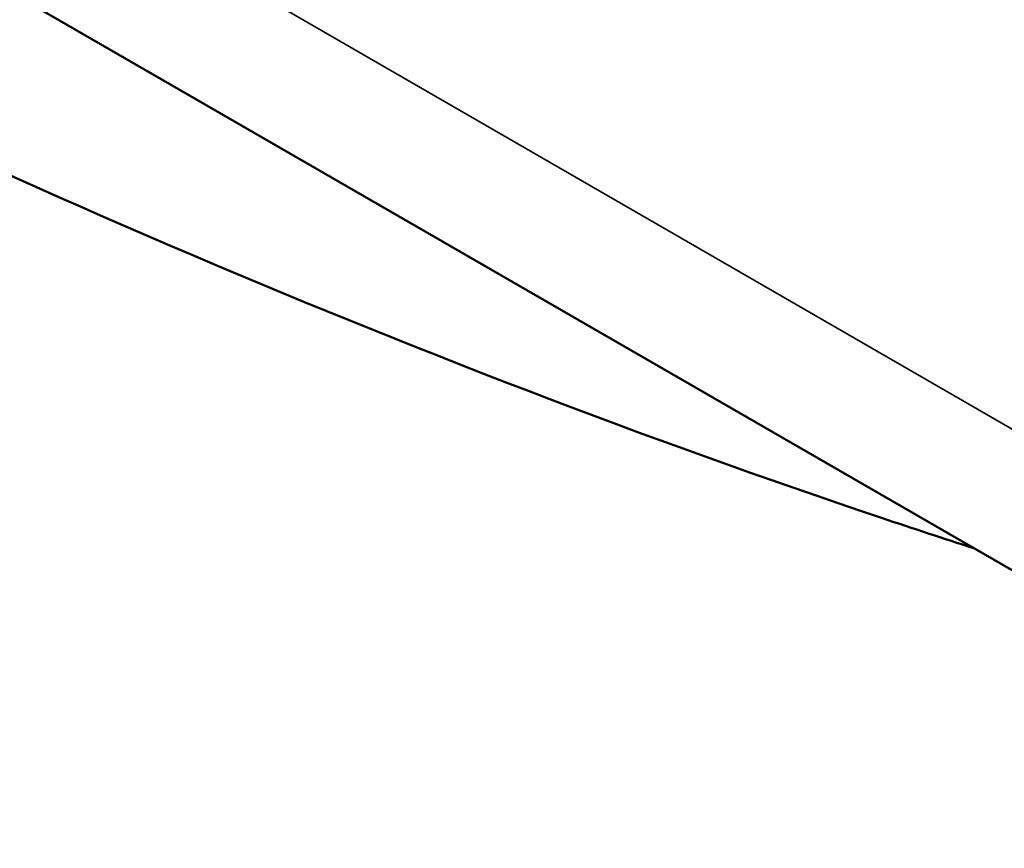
# Model space of a CAD drawing. Header units: millimetres. Extents: x 50 to 3176, y 50 to 2109.
# Tile 242 of 256: x 254.39 to 256.55, y 1617.46 to 1619.28. Entities that reach past the tile are written whole.
import ezdxf

# ---------------------------------------------------------------- set-up
doc = ezdxf.new("R2010")
doc.units = ezdxf.units.MM
doc.header["$LTSCALE"] = 10
doc.layers.add('Visible (ISO)', color=7, linetype='Continuous', lineweight=50)
doc.layers.add('Visible Narrow (ISO)', color=7, linetype='Continuous', lineweight=35)

msp = doc.modelspace()

# ---------------------------------------------------------------- linework, layer by layer
at = {"layer": 'Visible (ISO)'}
msp.add_line((230.7198, 1632.9987), (264.67, 1613.3975), dxfattribs=at)
for points, knots in [([(278.8956, 1615.3615), (280.8423, 1616.4855), (282.4761, 1618.1489), (284.9601, 1622.3894), (285.806, 1624.9707), (286.6229, 1630.7942), (286.5902, 1634.0384), (285.6474, 1640.8552), (284.7372, 1644.4266), (282.1326, 1651.5345), (280.439, 1655.0698), (276.4398, 1661.7479), (274.1349, 1664.8896), (269.1456, 1670.4628), (266.462, 1672.8933), (260.9849, 1676.7965), (258.1924, 1678.2684), (252.78, 1680.1), (250.1605, 1680.4602), (247.0478, 1680.1776), (246.3553, 1680.0626), (245.6853, 1679.8977)], [3.926991, 3.926991, 3.926991, 3.926991, 4.244387, 4.244387, 4.563649, 4.563649, 4.884248, 4.884248, 5.204916, 5.204916, 5.525466, 5.525466, 5.845974, 5.845974, 6.166542, 6.166542, 6.487227, 6.487227, 6.80773, 6.80773, 6.902702, 6.902702, 6.902702, 6.902702]), ([(247.0216, 1623.5868), (247.5669, 1623.0001), (248.1204, 1622.4304), (250.9581, 1619.6383), (253.3494, 1617.7034), (258.1756, 1614.5959), (260.61, 1613.4236), (265.3347, 1611.9355), (267.6248, 1611.6197), (271.8821, 1611.8756), (273.8488, 1612.4478), (275.5722, 1613.4428)], [2.733922, 2.733922, 2.733922, 2.733922, 2.803059, 2.803059, 3.084042, 3.084042, 3.365025, 3.365025, 3.646008, 3.646008, 3.926991, 3.926991, 3.926991, 3.926991]), ([(256.4854, 1618.1229), (256.4186, 1618.1445), (256.3517, 1618.1666), (254.2131, 1618.8844), (252.0849, 1619.9942), (249.277, 1621.9582), (248.5329, 1622.5274), (247.798, 1623.1386)], [1.536989, 1.536989, 1.536989, 1.536989, 1.564831, 1.564831, 2.427332, 2.427332, 2.739684, 2.739684, 2.739684, 2.739684])]:
    msp.add_open_spline(points, degree=3, knots=knots, dxfattribs=at)
at = {"layer": 'Visible Narrow (ISO)'}
msp.add_line((230.5131, 1633.4282), (264.4633, 1613.8271), dxfattribs=at)
for centre, major_axis, start_param, end_param in [((260.6456, 1646.9715), (18.25, -31.6099), 0, 2.975711), ((257.3222, 1645.0527), (-18.25, 31.6099), 3.141593, 6.117304), ((257.2161, 1644.9915), (-18.175, 31.48), 1.952201, 6.117304)]:
    msp.add_ellipse(centre, major_axis=major_axis, ratio=0.57735, start_param=start_param, end_param=end_param, dxfattribs=at)

doc.saveas('drawing.dxf')
